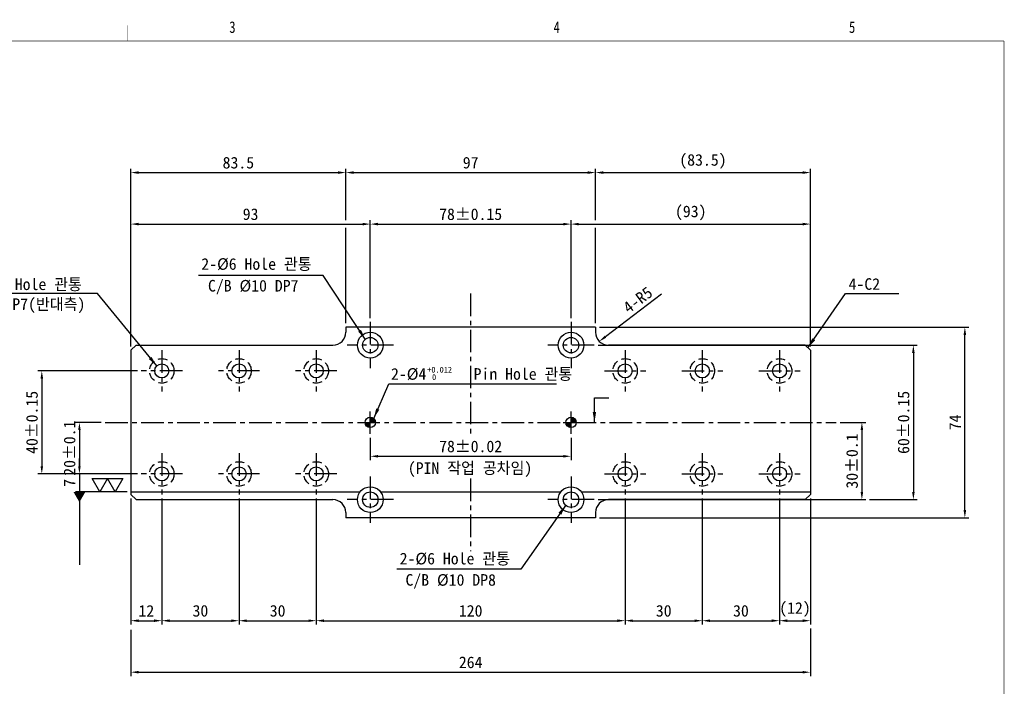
# Model space of a CAD drawing. Extents: x 1757 to 2333, y 985 to 1390.
# Tile 3 of 3: x 1951 to 2333, y 1131 to 1390. Entities that reach past the tile are written whole.
import ezdxf
from ezdxf.enums import TextEntityAlignment as Align

# ---------------------------------------------------------------- set-up
doc = ezdxf.new("R2010")
doc.units = 0
doc.header["$LTSCALE"] = 7
doc.header["$MEASUREMENT"] = 0
doc.linetypes.add('CENTER', pattern=[2, 1.25, -0.25, 0.25, -0.25])
doc.linetypes.add('DASHED', pattern=[0.75, 0.5, -0.25])
doc.layers.get('0').update_dxf_attribs({"linetype": 'CONTINUOUS'})
doc.layers.get('DEFPOINTS').update_dxf_attribs({"linetype": 'CONTINUOUS'})
for name, color, linetype in [('1', 3, 'CENTER'), ('3', 4, 'CONTINUOUS'), ('CENTER_LAYER', 3, 'CENTER'), ('CENTERLINE', 3, 'CENTER'), ('DIMENSION', 4, 'CONTINUOUS'), ('HATCHLINE', 1, 'CONTINUOUS'), ('HID', 5, 'DASHED')]:
    doc.layers.add(name, color=color, linetype=linetype)
doc.dimstyles.new('A3', dxfattribs={"dimtxt": 3, "dimasz": 2, "dimexe": 1, "dimexo": 1, "dimgap": 1, "dimtad": 1, "dimdec": 4, "dimdsep": 46, "dimtxsty": 'Standard', "dimcen": 2.5, "dimclrd": 4, "dimclre": 4, "dimclrt": 9, "dimazin": 2, "dimtfac": 1, "dimtdec": 4, "dimtmove": 0, "dimatfit": 3, "dimfxl": 0, "dimtolj": 1, "dimarcsym": 0})

# ---------------------------------------------------------------- blocks, each defined once
blk = doc.blocks.new('A3-DJ')
at = {"const_width": 0.2}
for points in [[(30, 269), (410, 269)], [(410, 269), (410, 10)]]:
    blk.add_lwpolyline(points, dxfattribs=at)
at = {"layer": '3', "const_width": 0.05}
for points in [[(183, 273), (183, 269)], [(256.5, 273), (256.5, 269)], [(333, 273), (333, 269)]]:
    blk.add_lwpolyline(points, dxfattribs=at)
at = {"layer": '3', "width": 0.8}
for s, p in [('3', (210.18, 272.54)), ('4', (294.18, 272.54)), ('5', (370.68, 272.54))]:
    blk.add_text(s, height=3, dxfattribs=at).set_placement(p, align=Align.MIDDLE)
blk = doc.blocks.new('*D32')
at = {"layer": 'DEFPOINTS', "color": 0}
for p in [(2165.15, 1310.27), (2087.15, 1272.27), (2165.15, 1272.27)]:
    blk.add_point(p, dxfattribs=at)
at = {"layer": 'DIMENSION', "color": 4, "lineweight": -2}
for p, q in [((2087.15, 1273.77), (2087.15, 1311.77)), ((2090.15, 1310.27), (2162.15, 1310.27)), ((2165.15, 1273.77), (2165.15, 1311.77))]:
    blk.add_line(p, q, dxfattribs=at)
at = {"layer": 'DIMENSION', "color": 4}
for points in [[(2090.15, 1310.77), (2090.15, 1309.77), (2087.15, 1310.27)], [(2162.15, 1310.77), (2162.15, 1309.77), (2165.15, 1310.27)]]:
    blk.add_solid(points, dxfattribs=at)
at = {"layer": 'DIMENSION', "color": 9, "insert": (2126.15, 1314.08), "char_height": 4.5, "attachment_point": 5}
blk.add_mtext('\\A1;78%%P0.15', dxfattribs=at)
blk = doc.blocks.new('*D33')
at = {"layer": 'DEFPOINTS', "color": 0}
for p in [(2087.15, 1228.77), (2165.15, 1228.77), (2165.15, 1220.11)]:
    blk.add_point(p, dxfattribs=at)
at = {"layer": 'DIMENSION', "color": 4, "lineweight": -2}
for p, q in [((2087.15, 1227.27), (2087.15, 1218.61)), ((2165.15, 1227.27), (2165.15, 1218.61)), ((2090.15, 1220.11), (2162.15, 1220.11))]:
    blk.add_line(p, q, dxfattribs=at)
at = {"layer": 'DIMENSION', "color": 4}
for points in [[(2090.15, 1220.61), (2090.15, 1219.61), (2087.15, 1220.11)], [(2162.15, 1220.61), (2162.15, 1219.61), (2165.15, 1220.11)]]:
    blk.add_solid(points, dxfattribs=at)
at = {"layer": 'DIMENSION', "color": 9, "insert": (2126.15, 1223.92), "char_height": 4.5, "attachment_point": 5}
blk.add_mtext('\\A1;78%%P0.02', dxfattribs=at)
blk = doc.blocks.new('*D34')
at = {"layer": 'DEFPOINTS', "color": 0}
for p in [(2066.15, 1205.27), (2186.15, 1205.24), (2186.15, 1156.27)]:
    blk.add_point(p, dxfattribs=at)
at = {"layer": 'DIMENSION', "color": 4, "lineweight": -2}
for p, q in [((2066.15, 1203.77), (2066.15, 1154.77)), ((2186.15, 1203.74), (2186.15, 1154.77)), ((2069.15, 1156.27), (2183.15, 1156.27))]:
    blk.add_line(p, q, dxfattribs=at)
at = {"layer": 'DIMENSION', "color": 4}
for points in [[(2069.15, 1156.77), (2069.15, 1155.77), (2066.15, 1156.27)], [(2183.15, 1156.77), (2183.15, 1155.77), (2186.15, 1156.27)]]:
    blk.add_solid(points, dxfattribs=at)
at = {"layer": 'DIMENSION', "color": 9, "insert": (2126.15, 1160.08), "char_height": 4.5, "attachment_point": 5}
blk.add_mtext('\\A1;120', dxfattribs=at)
blk = doc.blocks.new('*D35')
at = {"layer": 'DEFPOINTS', "color": 0}
for p in [(1994.15, 1154.27), (2258.15, 1154.77), (2258.15, 1136.27)]:
    blk.add_point(p, dxfattribs=at)
at = {"layer": 'DIMENSION', "color": 4, "lineweight": -2}
for p, q in [((1994.15, 1152.77), (1994.15, 1134.77)), ((2258.15, 1153.27), (2258.15, 1134.77)), ((1997.15, 1136.27), (2255.15, 1136.27))]:
    blk.add_line(p, q, dxfattribs=at)
at = {"layer": 'DIMENSION', "color": 4}
for points in [[(1997.15, 1136.77), (1997.15, 1135.77), (1994.15, 1136.27)], [(2255.15, 1136.77), (2255.15, 1135.77), (2258.15, 1136.27)]]:
    blk.add_solid(points, dxfattribs=at)
at = {"layer": 'DIMENSION', "color": 9, "insert": (2126.15, 1140.08), "char_height": 4.5, "attachment_point": 5}
blk.add_mtext('\\A1;264', dxfattribs=at)
blk = doc.blocks.new('*D36')
at = {"layer": 'DEFPOINTS', "color": 0}
for p in [(2174.65, 1330.27), (2077.65, 1310.27), (2174.65, 1310.27)]:
    blk.add_point(p, dxfattribs=at)
at = {"layer": 'DIMENSION', "color": 4, "lineweight": -2}
for p, q in [((2077.65, 1311.77), (2077.65, 1331.77)), ((2174.65, 1311.77), (2174.65, 1331.77)), ((2080.65, 1330.27), (2171.65, 1330.27))]:
    blk.add_line(p, q, dxfattribs=at)
at = {"layer": 'DIMENSION', "color": 4}
for points in [[(2080.65, 1330.77), (2080.65, 1329.77), (2077.65, 1330.27)], [(2171.65, 1330.77), (2171.65, 1329.77), (2174.65, 1330.27)]]:
    blk.add_solid(points, dxfattribs=at)
at = {"layer": 'DIMENSION', "color": 9, "insert": (2126.15, 1334.08), "char_height": 4.5, "attachment_point": 5}
blk.add_mtext('\\A1;97', dxfattribs=at)
blk = doc.blocks.new('*D37')
at = {"layer": 'DEFPOINTS', "color": 0}
for p in [(2036.15, 1205.27), (2066.15, 1205.27), (2066.15, 1156.27)]:
    blk.add_point(p, dxfattribs=at)
at = {"layer": 'DIMENSION', "color": 4, "lineweight": -2}
for p, q in [((2036.15, 1203.77), (2036.15, 1154.77)), ((2066.15, 1203.77), (2066.15, 1154.77)), ((2039.15, 1156.27), (2063.15, 1156.27))]:
    blk.add_line(p, q, dxfattribs=at)
at = {"layer": 'DIMENSION', "color": 4}
for points in [[(2039.15, 1156.77), (2039.15, 1155.77), (2036.15, 1156.27)], [(2063.15, 1156.77), (2063.15, 1155.77), (2066.15, 1156.27)]]:
    blk.add_solid(points, dxfattribs=at)
at = {"layer": 'DIMENSION', "color": 9, "insert": (2051.15, 1160.08), "char_height": 4.5, "attachment_point": 5}
blk.add_mtext('\\A1;30', dxfattribs=at)
blk = doc.blocks.new('*D38')
at = {"layer": 'DEFPOINTS', "color": 0}
for p in [(2006.15, 1205.27), (2036.15, 1205.27), (2036.15, 1156.27)]:
    blk.add_point(p, dxfattribs=at)
at = {"layer": 'DIMENSION', "color": 4, "lineweight": -2}
for p, q in [((2006.15, 1203.77), (2006.15, 1154.77)), ((2036.15, 1203.77), (2036.15, 1154.77)), ((2009.15, 1156.27), (2033.15, 1156.27))]:
    blk.add_line(p, q, dxfattribs=at)
at = {"layer": 'DIMENSION', "color": 4}
for points in [[(2009.15, 1156.77), (2009.15, 1155.77), (2006.15, 1156.27)], [(2033.15, 1156.77), (2033.15, 1155.77), (2036.15, 1156.27)]]:
    blk.add_solid(points, dxfattribs=at)
at = {"layer": 'DIMENSION', "color": 9, "insert": (2021.15, 1160.08), "char_height": 4.5, "attachment_point": 5}
blk.add_mtext('\\A1;30', dxfattribs=at)
blk = doc.blocks.new('*D39')
at = {"layer": 'DEFPOINTS', "color": 0}
for p in [(1994.15, 1205.27), (2006.15, 1205.27), (2006.15, 1156.27)]:
    blk.add_point(p, dxfattribs=at)
at = {"layer": 'DIMENSION', "color": 4, "lineweight": -2}
for p, q in [((1994.15, 1203.77), (1994.15, 1154.77)), ((2006.15, 1203.77), (2006.15, 1154.77)), ((1997.15, 1156.27), (2003.15, 1156.27))]:
    blk.add_line(p, q, dxfattribs=at)
at = {"layer": 'DIMENSION', "color": 4}
for points in [[(1997.15, 1156.77), (1997.15, 1155.77), (1994.15, 1156.27)], [(2003.15, 1156.77), (2003.15, 1155.77), (2006.15, 1156.27)]]:
    blk.add_solid(points, dxfattribs=at)
at = {"layer": 'DIMENSION', "color": 9, "insert": (2000.15, 1160.08), "char_height": 4.5, "attachment_point": 5}
blk.add_mtext('\\A1;12', dxfattribs=at)
blk = doc.blocks.new('*D44')
at = {"layer": 'DEFPOINTS', "color": 0}
for p in [(1984.15, 1233.27), (1974.15, 1213.27), (1998.15, 1213.27)]:
    blk.add_point(p, dxfattribs=at)
at = {"layer": 'DIMENSION', "color": 4, "lineweight": -2}
for p, q in [((1982.65, 1233.27), (1972.65, 1233.27)), ((1974.15, 1230.27), (1974.15, 1216.27)), ((1996.65, 1213.27), (1972.65, 1213.27))]:
    blk.add_line(p, q, dxfattribs=at)
at = {"layer": 'DIMENSION', "color": 4}
for points in [[(1973.65, 1230.27), (1974.65, 1230.27), (1974.15, 1233.27)], [(1973.65, 1216.27), (1974.65, 1216.27), (1974.15, 1213.27)]]:
    blk.add_solid(points, dxfattribs=at)
at = {"layer": 'DIMENSION', "color": 9, "insert": (1970.34, 1223.27), "char_height": 4.5, "attachment_point": 5, "rotation": 90}
blk.add_mtext('\\A1;20%%P0.1', dxfattribs=at)
blk = doc.blocks.new('*D45')
at = {"layer": 'DEFPOINTS', "color": 0}
for p in [(1998.15, 1213.27), (1974.15, 1206.27), (1994.15, 1206.27)]:
    blk.add_point(p, dxfattribs=at)
at = {"layer": 'DIMENSION', "color": 4, "lineweight": -2}
for p, q in [((1974.15, 1216.27), (1974.15, 1219.27)), ((1996.65, 1213.27), (1972.65, 1213.27)), ((1974.15, 1213.27), (1974.15, 1206.27)), ((1992.65, 1206.27), (1972.65, 1206.27)), ((1974.15, 1203.27), (1974.15, 1200.27))]:
    blk.add_line(p, q, dxfattribs=at)
at = {"layer": 'DIMENSION', "color": 4}
for points in [[(1973.65, 1216.27), (1974.65, 1216.27), (1974.15, 1213.27)], [(1973.65, 1203.27), (1974.65, 1203.27), (1974.15, 1206.27)]]:
    blk.add_solid(points, dxfattribs=at)
at = {"layer": 'DIMENSION', "color": 9, "insert": (1970.34, 1209.77), "char_height": 4.5, "attachment_point": 5, "rotation": 90}
blk.add_mtext('\\A1;7', dxfattribs=at)
blk = doc.blocks.new('*D47')
at = {"layer": 'DEFPOINTS', "color": 0}
for p in [(2087.15, 1310.27), (2087.15, 1272.27), (1994.15, 1261.27)]:
    blk.add_point(p, dxfattribs=at)
at = {"layer": 'DIMENSION', "color": 4, "lineweight": -2}
for p, q in [((1994.15, 1262.77), (1994.15, 1311.77)), ((1997.15, 1310.27), (2084.15, 1310.27)), ((2087.15, 1273.77), (2087.15, 1311.77))]:
    blk.add_line(p, q, dxfattribs=at)
at = {"layer": 'DIMENSION', "color": 4}
for points in [[(1997.15, 1310.77), (1997.15, 1309.77), (1994.15, 1310.27)], [(2084.15, 1310.77), (2084.15, 1309.77), (2087.15, 1310.27)]]:
    blk.add_solid(points, dxfattribs=at)
at = {"layer": 'DIMENSION', "color": 9, "insert": (2040.65, 1314.08), "char_height": 4.5, "attachment_point": 5}
blk.add_mtext('\\A1;93', dxfattribs=at)
blk = doc.blocks.new('*D48')
at = {"layer": 'DEFPOINTS', "color": 0}
for p in [(2077.65, 1330.27), (2077.65, 1310.27), (1994.15, 1298.18)]:
    blk.add_point(p, dxfattribs=at)
at = {"layer": 'DIMENSION', "color": 4, "lineweight": -2}
for p, q in [((1994.15, 1299.68), (1994.15, 1331.77)), ((2077.65, 1311.77), (2077.65, 1331.77)), ((1997.15, 1330.27), (2074.65, 1330.27))]:
    blk.add_line(p, q, dxfattribs=at)
at = {"layer": 'DIMENSION', "color": 4}
for points in [[(1997.15, 1330.77), (1997.15, 1329.77), (1994.15, 1330.27)], [(2074.65, 1330.77), (2074.65, 1329.77), (2077.65, 1330.27)]]:
    blk.add_solid(points, dxfattribs=at)
at = {"layer": 'DIMENSION', "color": 9, "insert": (2035.9, 1334.08), "char_height": 4.5, "attachment_point": 5}
blk.add_mtext('\\A1;83.5', dxfattribs=at)
blk = doc.blocks.new('*D49')
at = {"layer": 'DEFPOINTS', "color": 0}
for p in [(2174.65, 1270.27), (2318.15, 1270.27), (2174.65, 1196.27)]:
    blk.add_point(p, dxfattribs=at)
at = {"layer": 'DIMENSION', "color": 4, "lineweight": -2}
for p, q in [((2176.15, 1270.27), (2319.65, 1270.27)), ((2318.15, 1199.27), (2318.15, 1267.27)), ((2176.15, 1196.27), (2319.65, 1196.27))]:
    blk.add_line(p, q, dxfattribs=at)
at = {"layer": 'DIMENSION', "color": 4}
for points in [[(2317.65, 1267.27), (2318.65, 1267.27), (2318.15, 1270.27)], [(2317.65, 1199.27), (2318.65, 1199.27), (2318.15, 1196.27)]]:
    blk.add_solid(points, dxfattribs=at)
at = {"layer": 'DIMENSION', "color": 9, "insert": (2314.34, 1233.27), "char_height": 4.5, "attachment_point": 5, "rotation": 90}
blk.add_mtext('\\A1;74', dxfattribs=at)
blk = doc.blocks.new('*D50')
at = {"layer": 'DEFPOINTS', "color": 0}
for p in [(2186.15, 1205.24), (2216.15, 1205.24), (2216.15, 1156.27)]:
    blk.add_point(p, dxfattribs=at)
at = {"layer": 'DIMENSION', "color": 4, "lineweight": -2}
for p, q in [((2186.15, 1203.74), (2186.15, 1154.77)), ((2216.15, 1203.74), (2216.15, 1154.77)), ((2189.15, 1156.27), (2213.15, 1156.27))]:
    blk.add_line(p, q, dxfattribs=at)
at = {"layer": 'DIMENSION', "color": 4}
for points in [[(2189.15, 1156.77), (2189.15, 1155.77), (2186.15, 1156.27)], [(2213.15, 1156.77), (2213.15, 1155.77), (2216.15, 1156.27)]]:
    blk.add_solid(points, dxfattribs=at)
at = {"layer": 'DIMENSION', "color": 9, "insert": (2201.15, 1160.08), "char_height": 4.5, "attachment_point": 5}
blk.add_mtext('\\A1;30', dxfattribs=at)
blk = doc.blocks.new('*D51')
at = {"layer": 'DEFPOINTS', "color": 0}
for p in [(2246.15, 1205.24), (2258.15, 1205.27), (2258.15, 1156.27)]:
    blk.add_point(p, dxfattribs=at)
at = {"layer": 'DIMENSION', "color": 4, "lineweight": -2}
for p, q in [((2246.15, 1203.74), (2246.15, 1154.77)), ((2258.15, 1203.77), (2258.15, 1154.77)), ((2249.15, 1156.27), (2255.15, 1156.27))]:
    blk.add_line(p, q, dxfattribs=at)
at = {"layer": 'DIMENSION', "color": 4}
for points in [[(2249.15, 1156.77), (2249.15, 1155.77), (2246.15, 1156.27)], [(2255.15, 1156.77), (2255.15, 1155.77), (2258.15, 1156.27)]]:
    blk.add_solid(points, dxfattribs=at)
at = {"layer": 'DIMENSION', "color": 9, "insert": (2252.15, 1160.6), "char_height": 4.5, "attachment_point": 5}
blk.add_mtext('\\A1;(12)', dxfattribs=at)
blk = doc.blocks.new('*D52')
at = {"layer": 'DEFPOINTS', "color": 0}
for p in [(2216.15, 1205.24), (2246.15, 1205.24), (2246.15, 1156.27)]:
    blk.add_point(p, dxfattribs=at)
at = {"layer": 'DIMENSION', "color": 4, "lineweight": -2}
for p, q in [((2216.15, 1203.74), (2216.15, 1154.77)), ((2246.15, 1203.74), (2246.15, 1154.77)), ((2219.15, 1156.27), (2243.15, 1156.27))]:
    blk.add_line(p, q, dxfattribs=at)
at = {"layer": 'DIMENSION', "color": 4}
for points in [[(2219.15, 1156.77), (2219.15, 1155.77), (2216.15, 1156.27)], [(2243.15, 1156.77), (2243.15, 1155.77), (2246.15, 1156.27)]]:
    blk.add_solid(points, dxfattribs=at)
at = {"layer": 'DIMENSION', "color": 9, "insert": (2231.15, 1160.08), "char_height": 4.5, "attachment_point": 5}
blk.add_mtext('\\A1;30', dxfattribs=at)
blk = doc.blocks.new('*D53')
at = {"layer": 'DEFPOINTS', "color": 0}
for p in [(1998.15, 1253.27), (1959.54, 1213.27), (1998.15, 1213.27)]:
    blk.add_point(p, dxfattribs=at)
at = {"layer": 'DIMENSION', "color": 4, "lineweight": -2}
for p, q in [((1996.65, 1253.27), (1958.04, 1253.27)), ((1959.54, 1250.27), (1959.54, 1216.27)), ((1996.65, 1213.27), (1958.04, 1213.27))]:
    blk.add_line(p, q, dxfattribs=at)
at = {"layer": 'DIMENSION', "color": 4}
for points in [[(1959.04, 1250.27), (1960.04, 1250.27), (1959.54, 1253.27)], [(1959.04, 1216.27), (1960.04, 1216.27), (1959.54, 1213.27)]]:
    blk.add_solid(points, dxfattribs=at)
at = {"layer": 'DIMENSION', "color": 9, "insert": (1955.73, 1233.27), "char_height": 4.5, "attachment_point": 5, "rotation": 90}
blk.add_mtext('\\A1;40±0.15', dxfattribs=at)
blk = doc.blocks.new('*D54')
at = {"layer": 'DEFPOINTS', "color": 0}
for p in [(2174.15, 1263.27), (2279.65, 1203.27), (2298.15, 1203.27)]:
    blk.add_point(p, dxfattribs=at)
at = {"layer": 'DIMENSION', "color": 4, "lineweight": -2}
for p, q in [((2175.65, 1263.27), (2299.65, 1263.27)), ((2298.15, 1260.27), (2298.15, 1206.27)), ((2281.15, 1203.27), (2299.65, 1203.27))]:
    blk.add_line(p, q, dxfattribs=at)
at = {"layer": 'DIMENSION', "color": 4}
for points in [[(2297.65, 1260.27), (2298.65, 1260.27), (2298.15, 1263.27)], [(2297.65, 1206.27), (2298.65, 1206.27), (2298.15, 1203.27)]]:
    blk.add_solid(points, dxfattribs=at)
at = {"layer": 'DIMENSION', "color": 9, "insert": (2294.34, 1233.27), "char_height": 4.5, "attachment_point": 5, "rotation": 90}
blk.add_mtext('\\A1;60%%p0.15', dxfattribs=at)
blk = doc.blocks.new('*D55')
at = {"layer": 'DEFPOINTS', "color": 0}
for p in [(2258.15, 1310.27), (2165.15, 1272.27), (2258.15, 1261.27)]:
    blk.add_point(p, dxfattribs=at)
at = {"layer": 'DIMENSION', "color": 4, "lineweight": -2}
for p, q in [((2165.15, 1273.77), (2165.15, 1311.77)), ((2168.15, 1310.27), (2255.15, 1310.27)), ((2258.15, 1262.77), (2258.15, 1311.77))]:
    blk.add_line(p, q, dxfattribs=at)
at = {"layer": 'DIMENSION', "color": 4}
for points in [[(2168.15, 1310.77), (2168.15, 1309.77), (2165.15, 1310.27)], [(2255.15, 1310.77), (2255.15, 1309.77), (2258.15, 1310.27)]]:
    blk.add_solid(points, dxfattribs=at)
at = {"layer": 'DIMENSION', "color": 9, "insert": (2211.65, 1314.6), "char_height": 4.5, "attachment_point": 5}
blk.add_mtext('\\A1;(93)', dxfattribs=at)
blk = doc.blocks.new('*D56')
at = {"layer": 'DEFPOINTS', "color": 0}
for p in [(2258.15, 1330.27), (2174.65, 1310.27), (2258.15, 1298.18)]:
    blk.add_point(p, dxfattribs=at)
at = {"layer": 'DIMENSION', "color": 4, "lineweight": -2}
for p, q in [((2174.65, 1311.77), (2174.65, 1331.77)), ((2258.15, 1299.68), (2258.15, 1331.77)), ((2177.65, 1330.27), (2255.15, 1330.27))]:
    blk.add_line(p, q, dxfattribs=at)
at = {"layer": 'DIMENSION', "color": 4}
for points in [[(2177.65, 1330.77), (2177.65, 1329.77), (2174.65, 1330.27)], [(2255.15, 1330.77), (2255.15, 1329.77), (2258.15, 1330.27)]]:
    blk.add_solid(points, dxfattribs=at)
at = {"layer": 'DIMENSION', "color": 9, "insert": (2216.4, 1334.6), "char_height": 4.5, "attachment_point": 5}
blk.add_mtext('\\A1;(83.5)', dxfattribs=at)
blk = doc.blocks.new('*D57')
at = {"layer": 'DEFPOINTS', "color": 0}
for p in [(2180.07, 1267.71), (2176.08, 1264.7)]:
    blk.add_point(p, dxfattribs=at)
at = {"layer": 'DIMENSION', "color": 4, "lineweight": -2}
blk.add_line((2200.32, 1283.02), (2178.48, 1266.51), dxfattribs=at)
at = {"layer": 'DIMENSION', "color": 4}
blk.add_solid([(2178.17, 1266.91), (2178.78, 1266.11), (2176.08, 1264.7)], dxfattribs=at)
at = {"layer": 'DIMENSION', "color": 9, "insert": (2191.09, 1280.83), "char_height": 4.5, "attachment_point": 5, "rotation": 37.0859}
blk.add_mtext('\\A1;4-R5', dxfattribs=at)
blk = doc.blocks.new('*D58')
at = {"layer": 'DEFPOINTS', "color": 0}
for p in [(2268.15, 1233.27), (2174.15, 1203.27), (2278.15, 1203.27)]:
    blk.add_point(p, dxfattribs=at)
at = {"layer": 'DIMENSION', "color": 4, "lineweight": -2}
for p, q in [((2269.65, 1233.27), (2279.65, 1233.27)), ((2278.15, 1230.27), (2278.15, 1206.27)), ((2175.65, 1203.27), (2279.65, 1203.27))]:
    blk.add_line(p, q, dxfattribs=at)
at = {"layer": 'DIMENSION', "color": 4}
for points in [[(2277.65, 1230.27), (2278.65, 1230.27), (2278.15, 1233.27)], [(2277.65, 1206.27), (2278.65, 1206.27), (2278.15, 1203.27)]]:
    blk.add_solid(points, dxfattribs=at)
at = {"layer": 'DIMENSION', "color": 9, "insert": (2274.34, 1218.27), "char_height": 4.5, "attachment_point": 5, "rotation": 90}
blk.add_mtext('\\A1;30%%p0.1', dxfattribs=at)

msp = doc.modelspace()

# ---------------------------------------------------------------- hatches: boundary and pattern name
at = {"layer": 'HATCHLINE'}
h = msp.add_hatch(dxfattribs=at)
h.set_pattern_fill('ANSI31', color=256, scale=0.1, angle=270, style=0)
h.set_pattern_definition([(315, (1741.89783, 977.9072), (0.2245064, 0.2245064), [])])
h.paths.add_polyline_path([(2167.15028, 1233.26919, 0.414213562), (2165.15028, 1235.26919), (2165.15028, 1233.26919)])
h.paths.add_polyline_path([(2165.15028, 1233.26919), (2163.15028, 1233.26919, 0.414213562), (2165.15028, 1231.26919)])
h.paths.add_polyline_path([(2087.15028, 1233.26919), (2089.15028, 1233.26919, 0.414213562), (2087.15028, 1235.26919)])
h.paths.add_polyline_path([(2085.15028, 1233.26919, 0.414213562), (2087.15028, 1231.26919), (2087.15028, 1233.26919)])

# ---------------------------------------------------------------- linework, layer by layer
for p, q in [((2174.65028, 1270.26919), (2077.65028, 1270.26919)), ((2077.65028, 1270.26919), (2077.65028, 1268.26919)), ((2174.65028, 1270.26919), (2174.65028, 1268.26919)), ((1996.15028, 1263.26919), (1994.15028, 1261.26919)), ((1996.15028, 1263.26919), (2072.65028, 1263.26919)), ((2256.15028, 1263.26919), (2179.65028, 1263.26919)), ((2256.15028, 1263.26919), (2258.15028, 1261.26919)), ((1994.15028, 1261.26919), (1994.15028, 1205.26919)), ((2258.15028, 1261.26919), (2258.15028, 1205.26919)), ((1994.15028, 1206.26919), (2083.15028, 1206.26919)), ((1996.15028, 1203.26919), (1994.15028, 1205.26919)), ((2081.34643, 1206.26919), (2081.95413, 1206.26919)), ((2091.15028, 1206.26919), (2161.15028, 1206.26919)), ((2169.15028, 1206.26919), (2258.15028, 1206.26919)), ((2170.34643, 1206.26919), (2170.95413, 1206.26919)), ((2256.15028, 1203.26919), (2258.15028, 1205.26919)), ((1996.15028, 1203.26919), (2072.65028, 1203.26919)), ((2256.15028, 1203.26919), (2179.65028, 1203.26919)), ((2077.65028, 1198.26919), (2077.65028, 1196.26919)), ((2174.65028, 1198.26919), (2174.65028, 1196.26919)), ((2174.65028, 1196.26919), (2077.65028, 1196.26919))]:
    msp.add_line(p, q)
for centre, radius in [((2087.15028, 1263.26919), 5), ((2087.15028, 1263.26919), 3), ((2165.15028, 1263.26919), 5), ((2165.15028, 1263.26919), 3), ((2006.15028, 1253.26919), 2.75), ((2036.15028, 1253.26919), 2.75), ((2066.15028, 1253.26919), 2.75), ((2186.15028, 1253.26919), 2.75), ((2216.15028, 1253.26919), 2.75), ((2246.15028, 1253.26919), 2.75), ((2087.15028, 1233.26919), 2), ((2165.15028, 1233.26919), 2), ((2006.15028, 1213.26919), 2.75), ((2036.15028, 1213.26919), 2.75), ((2066.15028, 1213.26919), 2.75), ((2186.15028, 1213.26919), 2.75), ((2216.15028, 1213.26919), 2.75), ((2246.15028, 1213.26919), 2.75), ((2087.15028, 1203.26919), 5), ((2087.15028, 1203.26919), 3), ((2165.15028, 1203.26919), 5), ((2165.15028, 1203.26919), 3)]:
    msp.add_circle(centre, radius)
for centre, start, end in [((2072.65028, 1268.26919), 270, 0), ((2179.65028, 1268.26919), 180, 270), ((2072.65028, 1198.26919), 0, 90), ((2179.65028, 1198.26919), 90, 180)]:
    msp.add_arc(centre, 5, start, end)
at = {"layer": '1'}
for p, q in [((2087.15028, 1228.76919), (2087.15028, 1237.76919)), ((2165.15028, 1228.76919), (2165.15028, 1237.76919)), ((2084.15028, 1233.26919), (2090.15028, 1233.26919)), ((2162.15028, 1233.26919), (2168.15028, 1233.26919))]:
    msp.add_line(p, q, dxfattribs=at)
at = {"layer": '3'}
msp.add_lwpolyline([(1988.03835, 1206.26919), (1985.03835, 1211.46534), (1982.03835, 1206.26919), (1979.03835, 1211.46534), (1991.03835, 1211.46534)], close=True, dxfattribs=at)
at = {"layer": 'CENTER_LAYER'}
for p, q in [((2087.15028, 1272.26919), (2087.15028, 1254.26919)), ((2165.15028, 1272.26919), (2165.15028, 1254.26919)), ((2096.15028, 1263.26919), (2078.15028, 1263.26919)), ((2174.15028, 1263.26919), (2156.15028, 1263.26919)), ((2006.15028, 1261.26919), (2006.15028, 1245.26919)), ((2036.15028, 1261.26919), (2036.15028, 1245.26919)), ((2066.15028, 1261.26919), (2066.15028, 1245.26919)), ((2186.15028, 1261.26919), (2186.15028, 1245.26919)), ((2186.15028, 1261.26919), (2186.15028, 1245.26919)), ((2216.15028, 1261.26919), (2216.15028, 1245.26919)), ((2216.15028, 1261.26919), (2216.15028, 1245.26919)), ((2246.15028, 1261.26919), (2246.15028, 1245.26919)), ((2246.15028, 1261.26919), (2246.15028, 1245.26919)), ((2014.15028, 1253.26919), (1998.15028, 1253.26919)), ((2044.15028, 1253.26919), (2028.15028, 1253.26919)), ((2074.15028, 1253.26919), (2058.15028, 1253.26919)), ((2178.15028, 1253.26919), (2194.15028, 1253.26919)), ((2178.15028, 1253.26919), (2194.15028, 1253.26919)), ((2208.15028, 1253.26919), (2224.15028, 1253.26919)), ((2208.15028, 1253.26919), (2224.15028, 1253.26919)), ((2238.15028, 1253.26919), (2254.15028, 1253.26919)), ((2238.15028, 1253.26919), (2254.15028, 1253.26919)), ((2006.15028, 1221.26919), (2006.15028, 1205.26919)), ((2036.15028, 1221.26919), (2036.15028, 1205.26919)), ((2066.15028, 1221.26919), (2066.15028, 1205.26919)), ((2186.15028, 1221.26919), (2186.15028, 1205.23775)), ((2186.15028, 1221.26919), (2186.15028, 1205.26919)), ((2216.15028, 1221.26919), (2216.15028, 1205.23775)), ((2216.15028, 1221.26919), (2216.15028, 1205.26919)), ((2246.15028, 1221.26919), (2246.15028, 1205.23775)), ((2014.15028, 1213.26919), (1998.15028, 1213.26919)), ((2044.15028, 1213.26919), (2028.15028, 1213.26919)), ((2074.15028, 1213.26919), (2058.15028, 1213.26919)), ((2178.15028, 1213.26919), (2194.15028, 1213.26919)), ((2178.15028, 1213.26919), (2194.15028, 1213.26919)), ((2208.15028, 1213.26919), (2224.15028, 1213.26919)), ((2208.15028, 1213.26919), (2224.15028, 1213.26919)), ((2238.15028, 1213.26919), (2254.15028, 1213.26919)), ((2238.15028, 1213.26919), (2254.15028, 1213.26919)), ((2087.15028, 1212.26919), (2087.15028, 1194.26919)), ((2165.15028, 1212.26919), (2165.15028, 1194.26919)), ((2096.15028, 1203.26919), (2078.15028, 1203.26919)), ((2174.15028, 1203.26919), (2156.15028, 1203.26919))]:
    msp.add_line(p, q, dxfattribs=at)
at = {"layer": 'CENTERLINE'}
for p, q in [((2126.15028, 1283.26919), (2126.15028, 1228.10839)), ((1984.15028, 1233.26919), (2268.15028, 1233.26919)), ((2126.15028, 1211.48103), (2126.15028, 1183.26919))]:
    msp.add_line(p, q, dxfattribs=at)
at = {"layer": 'DIMENSION'}
for p, q in [((2077.65028, 1271.76919), (2077.65028, 1308.76919)), ((2174.65028, 1271.76919), (2174.65028, 1308.76919))]:
    msp.add_line(p, q, dxfattribs=at)
at = {"layer": 'HID'}
for centre in [(2006.15028, 1253.26919), (2036.15028, 1253.26919), (2066.15028, 1253.26919), (2186.15028, 1253.26919), (2216.15028, 1253.26919), (2246.15028, 1253.26919), (2006.15028, 1213.26919), (2036.15028, 1213.26919), (2066.15028, 1213.26919), (2186.15028, 1213.26919), (2216.15028, 1213.26919), (2246.15028, 1213.26919)]:
    msp.add_circle(centre, 4.75, dxfattribs=at)

# ---------------------------------------------------------------- block references
at = {"xscale": 1.5, "yscale": 1.5, "zscale": 1.5}
msp.add_blockref('A3-DJ', (1718.32645, 977.9072), dxfattribs=at)

# ---------------------------------------------------------------- texts
at = {"color": 9}
for s, p in [('C/B %%C10 DP7', (2024.10076, 1284.08012)), ('C/B %%C9.5 DP7(반대측)', (1915.97788, 1276.93914)), ('(PIN 작업 공차임)', (2101.74236, 1213.29767)), ('C/B %%C10 DP8', (2100.82457, 1169.86182))]:
    msp.add_text(s, height=4.5, dxfattribs=at).set_placement(p)
at = {"color": 9, "char_height": 4.5}
for s, insert, width, attachment_point in [('2-%%C6 Hole 관통', (2021.50503, 1297.02553), 203.9969, 1), ('2x6-%%C5.5 Hole 관통', (1975.11585, 1289.15941), 62.2478483, 3), ('4-C2', (2272.98144, 1289.2487), 201.4649, 1), ('2-%%C4      Pin Hole 관통', (2095.20464, 1254.33115), 201.4649, 1), ('2-%%C6 Hole 관통', (2098.57137, 1182.63686), 201.4649, 1)]:
    msp.add_mtext(s, dxfattribs=dict(at, insert=insert, width=width, attachment_point=attachment_point))
at = {"layer": 'DIMENSION', "color": 9}
for s, p in [('+0.012', (2109.27212, 1252.61118)), ('0', (2111.14999, 1249.72003))]:
    msp.add_text(s, height=2.25, dxfattribs=at).set_placement(p)

# ---------------------------------------------------------------- dimensions: what is measured, and where the dimension line sits
at = {"layer": 'DIMENSION'}
for base, p1, p2, override, picture, middle in [((2077.65028, 1330.26919), (1994.15028, 1298.18407), (2077.65028, 1310.26919), {"dimscale": 1.5, "dimtxsty": 'Standard'}, '*D48', (2035.90028, 1334.07611)), ((2174.65028, 1330.26919), (2077.65028, 1310.26919), (2174.65028, 1310.26919), {"dimscale": 1.5, "dimtxsty": 'Standard'}, '*D36', (2126.15028, 1334.07911)), ((2087.15028, 1310.26919), (1994.15028, 1261.26919), (2087.15028, 1272.26919), {"dimscale": 1.5, "dimtxsty": 'Standard'}, '*D47', (2040.65028, 1314.07611)), ((2006.15028, 1156.26919), (1994.15028, 1205.26919), (2006.15028, 1205.26919), {"dimscale": 1.5, "dimtxsty": 'Standard'}, '*D39', (2000.15028, 1160.08211)), ((2036.15028, 1156.26919), (2006.15028, 1205.26919), (2036.15028, 1205.26919), {"dimscale": 1.5, "dimtxsty": 'Standard'}, '*D38', (2021.15028, 1160.07611)), ((2066.15028, 1156.26919), (2036.15028, 1205.26919), (2066.15028, 1205.26919), {"dimscale": 1.5, "dimtxsty": 'Standard', "dimclrt": 9}, '*D37', (2051.15028, 1160.07611)), ((2186.15028, 1156.26919), (2066.15028, 1205.26919), (2186.15028, 1205.23775), {"dimscale": 1.5, "dimtxsty": 'Standard'}, '*D34', (2126.15028, 1160.08211)), ((2216.15028, 1156.26919), (2186.15028, 1205.23775), (2216.15028, 1205.23775), {"dimscale": 1.5, "dimtxsty": 'Standard'}, '*D50', (2201.15028, 1160.07611)), ((2246.15028, 1156.26919), (2216.15028, 1205.23775), (2246.15028, 1205.23775), {"dimscale": 1.5, "dimtxsty": 'Standard'}, '*D52', (2231.15028, 1160.07611)), ((2258.15028, 1136.26919), (1994.15028, 1154.26919), (2258.15028, 1154.76919), {"dimscale": 1.5, "dimtxsty": 'Standard'}, '*D35', (2126.15028, 1140.07911))]:
    dim = msp.add_linear_dim(base=base, p1=p1, p2=p2, dimstyle='A3', override=override, dxfattribs=at)
    dim.commit()
    dim.dimension.update_dxf_attribs({"geometry": picture, "text_midpoint": middle})
for base, p1, p2, text, override, picture, middle in [((2258.15028, 1330.26919), (2174.65028, 1310.26919), (2258.15028, 1298.18407), '(<>)', {"dimscale": 1.5, "dimtxsty": 'Standard'}, '*D56', (2216.40028, 1334.60041)), ((2165.15028, 1310.26919), (2087.15028, 1272.26919), (2165.15028, 1272.26919), '<>%%P0.15', {"dimscale": 1.5, "dimtxt": 3, "dimtxsty": 'Standard', "dimclrt": 9}, '*D32', (2126.15028, 1314.08211)), ((2258.15028, 1310.26919), (2165.15028, 1272.26919), (2258.15028, 1261.26919), '(<>)', {"dimscale": 1.5, "dimtxsty": 'Standard'}, '*D55', (2211.65028, 1314.60041)), ((2165.15028, 1220.10839), (2087.15028, 1228.76919), (2165.15028, 1228.76919), '<>%%P0.02', {"dimscale": 1.5, "dimtxt": 3, "dimtxsty": 'Standard', "dimclrt": 9}, '*D33', (2126.15028, 1223.91831))]:
    dim = msp.add_linear_dim(base=base, p1=p1, p2=p2, text=text, dimstyle='A3', override=override, dxfattribs=at)
    dim.commit()
    dim.dimension.update_dxf_attribs({"geometry": picture, "text_midpoint": middle})
dim = msp.add_radius_dim(center=(2180.07059, 1267.71407), mpoint=(2176.08193, 1264.69901), text='4-R5', dimstyle='A3', override={"dimscale": 1.5, "dimtxsty": 'Standard'}, dxfattribs=at)
dim.commit()
dim.dimension.update_dxf_attribs({"geometry": '*D57', "text_midpoint": (2193.39272, 1277.78436), "dimtype": 164})
for base, p1, p2, override, picture, middle in [((2318.15028, 1270.26919), (2174.65028, 1196.26919), (2174.65028, 1270.26919), {"dimscale": 1.5, "dimtxsty": 'Standard'}, '*D49', (2314.33737, 1233.26919)), ((1959.54375, 1213.26919), (1998.15028, 1253.26919), (1998.15028, 1213.26919), {"dimscale": 1.5, "dimgap": 1, "dimtol": 1, "dimlim": 0, "dimtp": 0.15, "dimtm": 0.15}, '*D53', (1955.73084, 1233.26919)), ((1974.15028, 1206.26919), (1998.15028, 1213.26919), (1994.15028, 1206.26919), {"dimscale": 1.5, "dimtxsty": 'Standard', "dimclrt": 9}, '*D45', (1970.34336, 1209.76919))]:
    dim = msp.add_linear_dim(base=base, p1=p1, p2=p2, angle=90, dimstyle='A3', override=override, dxfattribs=at)
    dim.commit()
    dim.dimension.update_dxf_attribs({"geometry": picture, "text_midpoint": middle})
for base, p1, p2, text, picture, middle in [((2298.15028, 1203.26919), (2174.15028, 1263.26919), (2279.65028, 1203.26919), '<>%%p0.15', '*D54', (2294.33737, 1233.26919)), ((2278.15028, 1203.26919), (2268.15028, 1233.26919), (2174.15028, 1203.26919), '<>%%p0.1', '*D58', (2274.33737, 1218.26919))]:
    dim = msp.add_linear_dim(base=base, p1=p1, p2=p2, angle=90, text=text, dimstyle='A3', override={"dimscale": 1.5, "dimtxt": 3, "dimtxsty": 'Standard', "dimclrt": 9}, dxfattribs=at)
    dim.commit()
    dim.dimension.update_dxf_attribs({"geometry": picture, "text_midpoint": middle})
dim = msp.add_linear_dim(base=(1974.15028, 1213.26919), p1=(1984.15028, 1233.26919), p2=(1998.15028, 1213.26919), angle=90, text='<>%%P0.1', dimstyle='A3', override={"dimscale": 1.5, "dimtxt": 3, "dimtxsty": 'Standard', "dimclrt": 9}, dxfattribs=at)
dim.commit()
dim.dimension.update_dxf_attribs({"geometry": '*D44', "text_midpoint": (1974.15028, 1223.26919), "dimtype": 160})
dim = msp.add_linear_dim(base=(2258.15028, 1156.26919), p1=(2246.15028, 1205.23775), p2=(2258.15028, 1205.26919), text='(<>)', dimstyle='A3', override={"dimscale": 1.5, "dimtxsty": 'Standard'}, dxfattribs=at)
dim.commit()
dim.dimension.update_dxf_attribs({"geometry": '*D51', "text_midpoint": (2252.15028, 1156.26919), "dimtype": 160})

# ---------------------------------------------------------------- leaders
for points, override in [([(2085.1986, 1265.54755), (2068.78932, 1290.26919), (2020.39249, 1290.26919)], {"dimscale": 2, "dimgap": 1, "dimtad": 0, "dimtxsty": 'Standard', "dimclrt": 9}), ([(2088.46844, 1234.77334), (2094.30976, 1248.2591), (2159.48616, 1248.2591)], {"dimscale": 2, "dimgap": 1, "dimtad": 0, "dimtxsty": 'Standard', "dimclrt": 9}), ([(2174.23354, 1233.26919), (2174.23354, 1242.75711), (2179.8141, 1242.75711)], {"dimscale": 2, "dimtxsty": 'Standard', "dimclrt": 9}), ([(1974.15028, 1206.26919), (1974.15028, 1177.95218)], {"dimscale": 2, "dimtxsty": 'Standard', "dimclrt": 9, "dimldrblk": 'DATUMFILLED'}), ([(2163.1126, 1201.06741), (2145.61267, 1176.26919), (2097.51168, 1176.26919)], {"dimscale": 2, "dimgap": 1, "dimtad": 0, "dimtxsty": 'Standard', "dimclrt": 9})]:
    msp.add_leader(points, dimstyle='A3', override=override, dxfattribs=at)
at = {"layer": 'DIMENSION', "annotation_type": 0, "has_hookline": 1}
for points, hookline_direction, text_width in [([(2004.18349, 1255.19123), (1981.11585, 1283.26919), (1977.11585, 1283.26919)], 1, 55.62324), ([(2257.15028, 1262.26919), (2271.75863, 1283.26919), (2275.75863, 1283.26919)], 0, 14.69241)]:
    msp.add_leader(points, dimstyle='A3', override={"dimscale": 2, "dimtxsty": 'Standard', "dimclrt": 9}, dxfattribs=dict(at, hookline_direction=hookline_direction, text_width=text_width))

doc.saveas('drawing.dxf')
